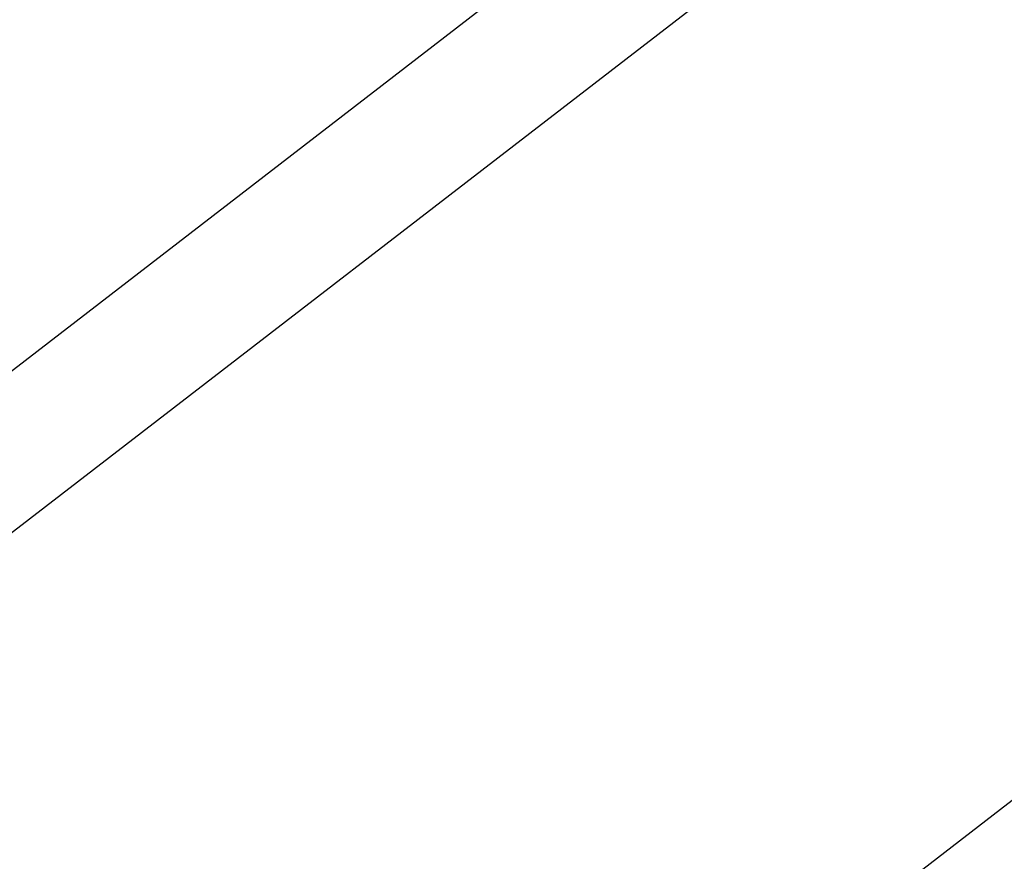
# Model space of a CAD drawing. Extents: x 3.8 to 27.2, y -11.7 to 11.7.
# Tile 45 of 58: x 6.7905 to 6.79761, y -7.34991 to -7.34384. Entities that reach past the tile are written whole.
import ezdxf

# ---------------------------------------------------------------- set-up
doc = ezdxf.new("R2010")
doc.units = 0
doc.header["$MEASUREMENT"] = 0
doc.layers.get('0').update_dxf_attribs({"linetype": 'CONTINUOUS'})

# ---------------------------------------------------------------- blocks, each defined once
blk = doc.blocks.new('LUXORA_ZWIS_MA_Y_STL')
at = {"color": 0}
for p, q in [((6.7769419, -7.3567824, 4.25765), (6.8469935, -7.3027639, 4.25765)), ((6.7769419, -7.3567824, 4.25765), (6.8469935, -7.3027639, 4.25765)), ((6.7570051, -7.3733244, 4.2185001), (6.8475582, -7.3034968, 4.2185001)), ((6.7570051, -7.3733244, 4.2185001), (6.8475582, -7.3034968, 4.2185001)), ((6.7741628, -7.3675898, 4.2452946), (6.8511831, -7.3081976, 4.2452946)), ((6.7741628, -7.3675898, 4.2452946), (6.8511831, -7.3081976, 4.2452946))]:
    blk.add_line(p, q, dxfattribs=at)
mesh = blk.add_polyface(dxfattribs=at)
corners = [(6.8238939, -7.2728086, 4.2128625), (6.7333408, -7.3426362, 4.2128625), (6.7351039, -7.3493321, 4.2097044)]
mesh.append_faces([[corners[k] for k in face] for face in [(0, 1, 2)]], dxfattribs={"color": 0})
mesh = blk.add_polyface(dxfattribs=at)
corners = [(6.8320333, -7.2833636, 4.2081647), (6.8238939, -7.2728086, 4.2128625), (6.7351039, -7.3493321, 4.2097044)]
mesh.append_faces([[corners[k] for k in face] for face in [(0, 1, 2)]], dxfattribs={"color": 0})

msp = doc.modelspace()

# ---------------------------------------------------------------- block references
at = {"color": 0}
msp.add_blockref('LUXORA_ZWIS_MA_Y_STL', (0, 0), dxfattribs=at)

doc.saveas('drawing.dxf')
